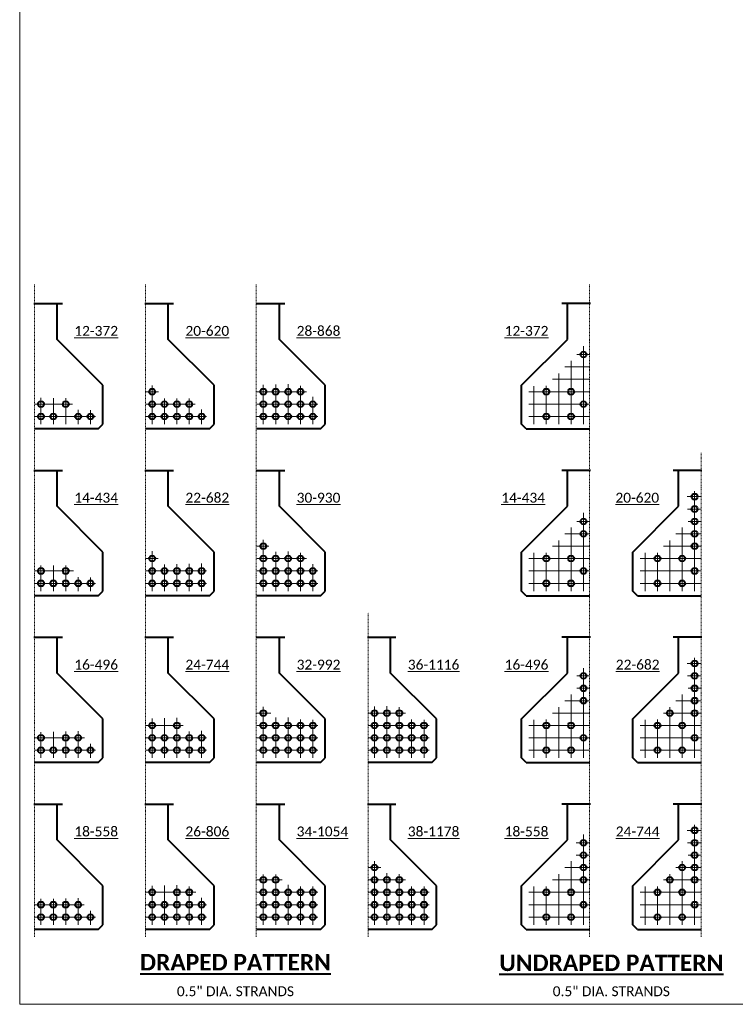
# Model space of a CAD drawing. Extents: x 0 to 958, y 0 to 252.
# Tile 1 of 16: x 0 to 109, y 0 to 149. Entities that reach past the tile are written whole.
import ezdxf

# ---------------------------------------------------------------- set-up
doc = ezdxf.new("R2010")
doc.units = 0
doc.header["$MEASUREMENT"] = 0
doc.linetypes.add('Wisdot4', pattern=[0.28125, 0.125, -0.0625, 0.03125, -0.0625])
doc.layers.add('B_ANNO_NOPLOT', color=47, linetype='Continuous', lineweight=18, plot=False)
for name, color, linetype, lineweight in [('B_ANNO_TEXT', 7, 'Continuous', 18), ('B_ANNO_TEXT_TITLE', 7, 'Continuous', 40), ('B_CNTR', 1, 'Wisdot4', 18), ('B_CONC_GIRD', 50, 'Continuous', 40), ('B_DETAIL', 7, 'Continuous', 18)]:
    doc.layers.add(name, color=color, linetype=linetype, lineweight=lineweight)
doc.styles.add('Annotative', font='calibri.ttf', dxfattribs={"height": 0.0625})
doc.styles.add('Title', font='calibrib.ttf', dxfattribs={"height": 0.125})

# ---------------------------------------------------------------- blocks, each defined once
blk = doc.blocks.new('*U124')
at = {"layer": 'B_ANNO_NOPLOT', "flags": 128}
blk.add_lwpolyline([(0, 0), (0, 252.0001), (323.9278, 252.0001), (323.9278, 238.8553), (378.0002, 238.8553), (378.0002, 40.4996), (316.5709, 40.4996), (316.5709, 0)], close=True, dxfattribs=at)
at = {"layer": 'B_ANNO_TEXT', "style": 'Annotative'}
for tag, p in [('BN2', (248.5041, 219.9396)), ('BN3', (248.4941, 217.4338))]:
    blk.add_attdef(tag, p, '', height=1.5, dxfattribs=at)
blk.add_attdef('BN4', (250.6644, 197.4592), '', height=1.5, rotation=90, dxfattribs=at)
blk = doc.blocks.new('*U80')
at = {"layer": 'B_ANNO_NOPLOT', "flags": 128}
blk.add_lwpolyline([(0, 0), (0, 252.0001), (323.9278, 252.0001), (323.9278, 238.8553), (378.0002, 238.8553), (378.0002, 40.4996), (316.5709, 40.4996), (316.5709, 0)], close=True, dxfattribs=at)
blk = doc.blocks.new('*U62')
at = {"layer": 'B_ANNO_NOPLOT', "flags": 128}
blk.add_lwpolyline([(0, 0), (0, 252), (323.93, 252), (323.93, 238.86), (378, 238.86), (378, 40.5), (316.57, 40.5), (316.57, 0)], close=True, dxfattribs=at)
at = {"layer": 'B_CNTR'}
for p, q in [((2.25, 10.25), (2.25, 109.18)), ((19.12, 10.25), (19.12, 109.18)), ((35.9, 10.25), (35.9, 109.18)), ((86.51, 10.25), (86.51, 109.18)), ((103.43, 10.25), (103.43, 83.7)), ((52.87, 33.44), (52.87, 59.38)), ((52.87, 10.25), (52.87, 34.07))]:
    blk.add_line(p, q, dxfattribs=at)
at = {"layer": 'B_CONC_GIRD'}
for p, q in [((2.14, 106.3), (6.49, 106.3)), ((5.68, 100.87), (5.68, 106.27)), ((19.02, 106.3), (23.36, 106.3)), ((22.55, 100.87), (22.55, 106.27)), ((35.89, 106.3), (40.24, 106.3)), ((39.43, 100.87), (39.43, 106.27)), ((86.66, 106.3), (82.31, 106.3)), ((83.13, 100.87), (83.13, 106.27)), ((12.63, 93.91), (5.68, 100.87)), ((29.5, 93.91), (22.55, 100.87)), ((46.38, 93.91), (39.43, 100.87)), ((76.17, 93.91), (83.13, 100.87)), ((12.63, 88), (12.63, 93.91)), ((29.5, 88), (29.5, 93.91)), ((46.38, 88), (46.38, 93.91)), ((76.17, 88), (76.17, 93.91)), ((11.92, 87.29), (2.25, 87.29)), ((11.92, 87.29), (12.63, 88)), ((28.8, 87.29), (19.12, 87.29)), ((28.8, 87.29), (29.5, 88)), ((45.67, 87.29), (36, 87.29)), ((45.67, 87.29), (46.38, 88)), ((76.88, 87.29), (76.17, 88)), ((76.88, 87.29), (86.55, 87.29)), ((2.14, 80.99), (6.49, 80.99)), ((5.68, 75.55), (5.68, 80.96)), ((19.02, 80.99), (23.36, 80.99)), ((22.55, 75.55), (22.55, 80.96)), ((35.89, 80.99), (40.24, 80.99)), ((39.43, 75.55), (39.43, 80.96)), ((86.66, 80.99), (82.31, 80.99)), ((83.13, 75.55), (83.13, 80.96)), ((103.53, 80.99), (99.19, 80.99)), ((100, 75.55), (100, 80.96)), ((12.63, 68.6), (5.68, 75.55)), ((29.5, 68.6), (22.55, 75.55)), ((46.38, 68.6), (39.43, 75.55)), ((76.17, 68.6), (83.13, 75.55)), ((93.05, 68.6), (100, 75.55)), ((12.63, 62.68), (12.63, 68.6)), ((29.5, 62.68), (29.5, 68.6)), ((46.38, 62.68), (46.38, 68.6)), ((76.17, 62.68), (76.17, 68.6)), ((93.05, 62.68), (93.05, 68.6)), ((11.92, 61.98), (2.25, 61.98)), ((11.92, 61.98), (12.63, 62.68)), ((28.8, 61.98), (19.12, 61.98)), ((28.8, 61.98), (29.5, 62.68)), ((45.67, 61.98), (36, 61.98)), ((45.67, 61.98), (46.38, 62.68)), ((76.88, 61.98), (76.17, 62.68)), ((76.88, 61.98), (86.55, 61.98)), ((93.75, 61.98), (93.05, 62.68)), ((93.75, 61.98), (103.43, 61.98)), ((2.14, 55.68), (6.49, 55.68)), ((5.68, 50.24), (5.68, 55.65)), ((19.02, 55.68), (23.36, 55.68)), ((22.55, 50.24), (22.55, 55.65)), ((35.89, 55.68), (40.24, 55.68)), ((39.43, 50.24), (39.43, 55.65)), ((52.77, 55.68), (57.11, 55.68)), ((56.3, 50.24), (56.3, 55.65)), ((86.66, 55.68), (82.31, 55.68)), ((83.13, 50.24), (83.13, 55.65)), ((103.53, 55.68), (99.19, 55.68)), ((100, 50.24), (100, 55.65)), ((12.63, 43.29), (5.68, 50.24)), ((29.5, 43.29), (22.55, 50.24)), ((46.38, 43.29), (39.43, 50.24)), ((63.25, 43.29), (56.3, 50.24)), ((76.17, 43.29), (83.13, 50.24)), ((93.05, 43.29), (100, 50.24)), ((12.63, 37.37), (12.63, 43.29)), ((29.5, 37.37), (29.5, 43.29)), ((46.38, 37.37), (46.38, 43.29)), ((63.25, 37.37), (63.25, 43.29)), ((76.17, 37.37), (76.17, 43.29)), ((93.05, 37.37), (93.05, 43.29)), ((11.92, 36.67), (12.63, 37.37)), ((28.8, 36.67), (29.5, 37.37)), ((45.67, 36.67), (46.38, 37.37)), ((62.55, 36.67), (63.25, 37.37)), ((76.88, 36.67), (76.17, 37.37)), ((93.75, 36.67), (93.05, 37.37)), ((11.92, 36.67), (2.25, 36.67)), ((28.8, 36.67), (19.12, 36.67)), ((45.67, 36.67), (36, 36.67)), ((62.55, 36.67), (52.87, 36.67)), ((76.88, 36.67), (86.55, 36.67)), ((93.75, 36.67), (103.43, 36.67)), ((2.14, 30.36), (6.49, 30.36)), ((5.68, 24.93), (5.68, 30.33)), ((19.02, 30.36), (23.36, 30.36)), ((22.55, 24.93), (22.55, 30.33)), ((35.89, 30.36), (40.24, 30.36)), ((39.43, 24.93), (39.43, 30.33)), ((52.77, 30.36), (57.11, 30.36)), ((56.3, 24.93), (56.3, 30.33)), ((86.66, 30.36), (82.31, 30.36)), ((83.13, 24.93), (83.13, 30.33)), ((103.53, 30.36), (99.19, 30.36)), ((100, 24.93), (100, 30.33)), ((12.63, 17.98), (5.68, 24.93)), ((29.5, 17.98), (22.55, 24.93)), ((46.38, 17.98), (39.43, 24.93)), ((63.25, 17.98), (56.3, 24.93)), ((76.17, 17.98), (83.13, 24.93)), ((93.05, 17.98), (100, 24.93)), ((12.63, 12.06), (12.63, 17.98)), ((29.5, 12.06), (29.5, 17.98)), ((46.38, 12.06), (46.38, 17.98)), ((63.25, 12.06), (63.25, 17.98)), ((76.17, 12.06), (76.17, 17.98)), ((93.05, 12.06), (93.05, 17.98)), ((11.92, 11.35), (12.63, 12.06)), ((28.8, 11.35), (29.5, 12.06)), ((45.67, 11.35), (46.38, 12.06)), ((62.55, 11.35), (63.25, 12.06)), ((76.88, 11.35), (76.17, 12.06)), ((93.75, 11.35), (93.05, 12.06)), ((11.92, 11.35), (2.25, 11.35)), ((28.8, 11.35), (19.12, 11.35)), ((45.67, 11.35), (36, 11.35)), ((62.55, 11.35), (52.87, 11.35)), ((76.88, 11.35), (86.55, 11.35)), ((93.75, 11.35), (103.43, 11.35))]:
    blk.add_line(p, q, dxfattribs=at)
for centre in [(85.57, 98.57), (20.11, 92.93), (36.98, 92.93), (38.86, 92.93), (40.74, 92.93), (42.62, 92.93), (79.93, 92.93), (83.69, 92.93), (3.23, 91.05), (6.99, 91.05), (20.11, 91.05), (21.99, 91.05), (23.87, 91.05), (25.74, 91.05), (36.98, 91.05), (38.86, 91.05), (40.74, 91.05), (42.62, 91.05), (44.5, 91.05), (85.57, 91.05), (3.23, 89.17), (5.11, 89.17), (8.87, 89.17), (10.75, 89.17), (20.11, 89.17), (21.99, 89.17), (23.87, 89.17), (25.74, 89.17), (27.62, 89.17), (36.98, 89.17), (38.86, 89.17), (40.74, 89.17), (42.62, 89.17), (44.5, 89.17), (79.93, 89.17), (83.69, 89.17), (102.44, 77.01), (102.44, 75.13), (85.57, 73.25), (102.44, 73.25), (85.57, 71.38), (102.44, 71.38), (36.98, 69.5), (102.44, 69.5), (20.11, 67.62), (36.98, 67.62), (38.86, 67.62), (40.74, 67.62), (42.62, 67.62), (79.93, 67.62), (83.69, 67.62), (96.81, 67.62), (100.56, 67.62), (3.23, 65.74), (6.99, 65.74), (20.11, 65.74), (21.99, 65.74), (23.87, 65.74), (25.74, 65.74), (27.62, 65.74), (36.98, 65.74), (38.86, 65.74), (40.74, 65.74), (42.62, 65.74), (44.5, 65.74), (85.57, 65.74), (102.44, 65.74), (3.23, 63.86), (5.11, 63.86), (6.99, 63.86), (8.87, 63.86), (10.75, 63.86), (20.11, 63.86), (21.99, 63.86), (23.87, 63.86), (25.74, 63.86), (27.62, 63.86), (36.98, 63.86), (38.86, 63.86), (40.74, 63.86), (42.62, 63.86), (44.5, 63.86), (79.93, 63.86), (83.69, 63.86), (96.81, 63.86), (100.56, 63.86), (102.44, 51.7), (85.57, 49.82), (102.44, 49.82), (85.57, 47.94), (102.44, 47.94), (85.57, 46.06), (102.44, 46.06), (36.98, 44.18), (53.86, 44.18), (55.74, 44.18), (57.62, 44.18), (98.69, 44.18), (102.44, 44.18), (20.11, 42.31), (23.87, 42.31), (36.98, 42.31), (38.86, 42.31), (40.74, 42.31), (42.62, 42.31), (44.5, 42.31), (53.86, 42.31), (55.74, 42.31), (57.62, 42.31), (59.49, 42.31), (61.37, 42.31), (79.93, 42.31), (83.69, 42.31), (96.81, 42.31), (100.56, 42.31), (3.23, 40.43), (6.99, 40.43), (8.87, 40.43), (20.11, 40.43), (21.99, 40.43), (23.87, 40.43), (25.74, 40.43), (27.62, 40.43), (36.98, 40.43), (38.86, 40.43), (40.74, 40.43), (42.62, 40.43), (44.5, 40.43), (53.86, 40.43), (55.74, 40.43), (57.62, 40.43), (59.49, 40.43), (61.37, 40.43), (85.57, 40.43), (102.44, 40.43), (3.23, 38.55), (5.11, 38.55), (6.99, 38.55), (8.87, 38.55), (10.75, 38.55), (20.11, 38.55), (21.99, 38.55), (23.87, 38.55), (25.74, 38.55), (27.62, 38.55), (36.98, 38.55), (38.86, 38.55), (40.74, 38.55), (42.62, 38.55), (44.5, 38.55), (53.86, 38.55), (55.74, 38.55), (57.62, 38.55), (59.49, 38.55), (61.37, 38.55), (79.93, 38.55), (83.69, 38.55), (96.81, 38.55), (100.56, 38.55), (102.44, 26.39), (85.57, 24.51), (102.44, 24.51), (85.57, 22.63), (102.44, 22.63), (53.86, 20.75), (85.57, 20.75), (100.56, 20.75), (102.44, 20.75), (36.98, 18.87), (38.86, 18.87), (53.86, 18.87), (55.74, 18.87), (57.62, 18.87), (85.57, 18.87), (98.69, 18.87), (102.44, 18.87), (20.11, 16.99), (23.87, 16.99), (25.74, 16.99), (36.98, 16.99), (38.86, 16.99), (40.74, 16.99), (42.62, 16.99), (44.5, 16.99), (53.86, 16.99), (55.74, 16.99), (57.62, 16.99), (59.49, 16.99), (61.37, 16.99), (79.93, 16.99), (83.69, 16.99), (96.81, 16.99), (100.56, 16.99), (3.23, 15.11), (5.11, 15.11), (6.99, 15.11), (8.87, 15.11), (20.11, 15.11), (21.99, 15.11), (23.87, 15.11), (25.74, 15.11), (27.62, 15.11), (36.98, 15.11), (38.86, 15.11), (40.74, 15.11), (42.62, 15.11), (44.5, 15.11), (53.86, 15.11), (55.74, 15.11), (57.62, 15.11), (59.49, 15.11), (61.37, 15.11), (85.57, 15.11), (102.44, 15.11), (3.23, 13.23), (5.11, 13.23), (6.99, 13.23), (8.87, 13.23), (10.75, 13.23), (20.11, 13.23), (21.99, 13.23), (23.87, 13.23), (25.74, 13.23), (27.62, 13.23), (36.98, 13.23), (38.86, 13.23), (40.74, 13.23), (42.62, 13.23), (44.5, 13.23), (53.86, 13.23), (55.74, 13.23), (57.62, 13.23), (59.49, 13.23), (61.37, 13.23), (79.93, 13.23), (83.69, 13.23), (96.81, 13.23), (100.56, 13.23)]:
    blk.add_circle(centre, 0.448, dxfattribs=at)
at = {"layer": 'B_DETAIL'}
for p, q in [((85.57, 88), (85.57, 99.82)), ((83.69, 88), (83.69, 97.63)), ((86.55, 98.57), (84.58, 98.57)), ((86.55, 98.57), (86.54, 98.57)), ((81.81, 88), (81.81, 95.69)), ((86.55, 96.69), (82.72, 96.69)), ((86.55, 94.81), (80.86, 94.81)), ((19.12, 92.93), (21.08, 92.93)), ((20.11, 88), (20.11, 93.89)), ((36, 92.93), (43.54, 92.93)), ((36.98, 88), (36.98, 93.99)), ((38.86, 88), (38.86, 94.02)), ((40.74, 88), (40.74, 94.05)), ((42.62, 88), (42.62, 93.82)), ((86.55, 92.93), (77.3, 92.93)), ((78.05, 88), (78.05, 93.78)), ((79.93, 88), (79.93, 93.82)), ((3.23, 88), (3.23, 91.98)), ((5.11, 88), (5.11, 91.97)), ((6.99, 88), (6.99, 91.95)), ((21.99, 88), (21.99, 91.92)), ((23.87, 88), (23.87, 91.92)), ((25.74, 88), (25.74, 91.92)), ((44.5, 88), (44.5, 92.16)), ((2.25, 91.05), (8.03, 91.05)), ((8.87, 88), (8.87, 90.17)), ((10.75, 88), (10.75, 90.14)), ((19.12, 91.05), (26.66, 91.05)), ((27.62, 88), (27.62, 90.23)), ((36, 91.05), (45.25, 91.05)), ((86.55, 91.05), (77.3, 91.05)), ((2.25, 89.17), (11.5, 89.17)), ((19.12, 89.17), (28.38, 89.17)), ((36, 89.17), (45.25, 89.17)), ((86.55, 89.17), (77.3, 89.17)), ((102.44, 62.69), (102.44, 77.85)), ((103.43, 77.01), (101.32, 77.01)), ((103.43, 75.13), (101.34, 75.13)), ((86.55, 73.25), (84.58, 73.25)), ((85.57, 62.69), (85.57, 74.58)), ((86.55, 73.25), (86.54, 73.25)), ((103.43, 73.25), (101.46, 73.25)), ((103.43, 73.25), (103.41, 73.25)), ((83.69, 62.69), (83.69, 72.31)), ((100.56, 62.69), (100.56, 72.31)), ((36.98, 62.69), (36.98, 70.44)), ((81.81, 62.69), (81.81, 70.38)), ((86.55, 71.38), (82.72, 71.38)), ((98.69, 62.69), (98.69, 70.38)), ((103.43, 71.38), (99.59, 71.38)), ((20.11, 62.69), (20.11, 68.75)), ((36, 69.5), (37.83, 69.5)), ((86.55, 69.5), (80.86, 69.5)), ((103.43, 69.5), (97.74, 69.5)), ((19.12, 67.62), (21.01, 67.62)), ((36, 67.62), (43.55, 67.62)), ((38.86, 62.69), (38.86, 68.65)), ((40.74, 62.69), (40.74, 68.68)), ((42.62, 62.69), (42.62, 68.51)), ((86.55, 67.62), (77.3, 67.62)), ((78.05, 62.69), (78.05, 68.47)), ((79.93, 62.69), (79.93, 68.51)), ((103.43, 67.62), (94.17, 67.62)), ((94.93, 62.69), (94.93, 68.47)), ((96.81, 62.69), (96.81, 68.51)), ((2.25, 65.74), (8.17, 65.74)), ((3.23, 62.69), (3.23, 66.59)), ((5.11, 62.69), (5.11, 66.58)), ((6.99, 62.69), (6.99, 66.57)), ((19.12, 65.74), (28.38, 65.74)), ((21.99, 62.69), (21.99, 66.73)), ((23.87, 62.69), (23.87, 66.78)), ((25.74, 62.69), (25.74, 66.82)), ((27.62, 62.69), (27.62, 66.87)), ((36, 65.74), (45.25, 65.74)), ((36, 65.74), (45.25, 65.74)), ((44.5, 62.69), (44.5, 66.78)), ((86.55, 65.74), (77.3, 65.74)), ((103.43, 65.74), (94.17, 65.74)), ((8.87, 62.69), (8.87, 64.79)), ((10.75, 62.69), (10.75, 64.76)), ((2.25, 63.86), (11.5, 63.86)), ((19.12, 63.86), (28.38, 63.86)), ((36, 63.86), (45.25, 63.86)), ((86.55, 63.86), (77.3, 63.86)), ((103.43, 63.86), (94.17, 63.86)), ((102.44, 37.37), (102.44, 52.54)), ((85.57, 37.37), (85.57, 50.99)), ((103.43, 51.7), (101.32, 51.7)), ((86.55, 49.82), (84.58, 49.82)), ((103.43, 49.82), (101.34, 49.82)), ((86.55, 47.94), (84.58, 47.94)), ((86.55, 47.94), (86.54, 47.94)), ((103.43, 47.94), (101.46, 47.94)), ((103.43, 47.94), (103.41, 47.94)), ((83.69, 37.37), (83.69, 47)), ((100.56, 37.37), (100.56, 47)), ((36.98, 37.37), (36.98, 45.11)), ((53.86, 37.37), (53.86, 45.19)), ((55.74, 37.37), (55.74, 45.22)), ((57.62, 37.37), (57.62, 45.06)), ((81.81, 37.37), (81.81, 45.06)), ((86.55, 46.06), (82.72, 46.06)), ((98.69, 37.37), (98.69, 45.06)), ((103.43, 46.06), (99.59, 46.06)), ((20.11, 37.37), (20.11, 43.38)), ((21.99, 37.37), (21.99, 43.42)), ((23.87, 37.37), (23.87, 43.46)), ((36, 44.18), (38.12, 44.18)), ((38.86, 37.37), (38.86, 43.49)), ((40.74, 37.37), (40.74, 43.51)), ((52.87, 44.18), (58.56, 44.18)), ((86.55, 44.18), (80.86, 44.18)), ((103.43, 44.18), (97.74, 44.18)), ((19.12, 42.31), (24.82, 42.31)), ((36, 42.31), (45.25, 42.31)), ((42.62, 37.37), (42.62, 43.2)), ((44.5, 37.37), (44.5, 43.16)), ((52.87, 42.31), (62.13, 42.31)), ((59.49, 37.37), (59.49, 43.2)), ((61.37, 37.37), (61.37, 43.16)), ((86.55, 42.31), (77.3, 42.31)), ((78.05, 37.37), (78.05, 43.16)), ((79.93, 37.37), (79.93, 43.2)), ((103.43, 42.31), (94.17, 42.31)), ((94.93, 37.37), (94.93, 43.16)), ((96.81, 37.37), (96.81, 43.2)), ((2.25, 40.43), (9.85, 40.43)), ((3.23, 37.37), (3.23, 41.3)), ((5.11, 37.37), (5.11, 41.34)), ((6.99, 37.37), (6.99, 41.38)), ((8.87, 37.37), (8.87, 41.42)), ((19.12, 40.43), (28.38, 40.43)), ((25.74, 37.37), (25.74, 41.37)), ((27.62, 37.37), (27.62, 41.5)), ((36, 40.43), (45.25, 40.43)), ((52.87, 40.43), (62.13, 40.43)), ((86.55, 40.43), (77.3, 40.43)), ((103.43, 40.43), (94.17, 40.43)), ((10.75, 37.37), (10.75, 39.49)), ((2.25, 38.55), (11.5, 38.55)), ((19.12, 38.55), (28.38, 38.55)), ((36, 38.55), (45.25, 38.55)), ((52.87, 38.55), (62.13, 38.55)), ((86.55, 38.55), (77.3, 38.55)), ((103.43, 38.55), (94.17, 38.55)), ((102.44, 12.06), (102.44, 27.23)), ((85.57, 12.06), (85.57, 25.77)), ((103.43, 26.39), (101.32, 26.39)), ((86.55, 24.51), (84.46, 24.51)), ((86.55, 24.51), (84.46, 24.51)), ((103.43, 24.51), (101.34, 24.51)), ((86.55, 22.63), (84.46, 22.63)), ((86.55, 22.63), (86.54, 22.63)), ((103.43, 22.63), (101.46, 22.63)), ((103.43, 22.63), (103.41, 22.63)), ((53.86, 12.06), (53.86, 21.69)), ((83.69, 12.06), (83.69, 21.69)), ((100.56, 12.06), (100.56, 21.69)), ((36.98, 12.06), (36.98, 19.68)), ((38.86, 12.06), (38.86, 19.71)), ((52.87, 20.75), (54.83, 20.75)), ((55.74, 12.06), (55.74, 19.91)), ((57.62, 12.06), (57.62, 19.75)), ((81.81, 12.06), (81.81, 19.75)), ((86.55, 20.75), (82.72, 20.75)), ((98.69, 12.06), (98.69, 19.75)), ((103.43, 20.75), (99.59, 20.75)), ((20.11, 12.06), (20.11, 17.99)), ((21.99, 12.06), (21.99, 18.02)), ((23.87, 12.06), (23.87, 18.05)), ((36, 18.87), (39.85, 18.87)), ((40.74, 12.06), (40.74, 18.1)), ((52.87, 18.87), (58.56, 18.87)), ((86.55, 18.87), (80.86, 18.87)), ((103.43, 18.87), (97.74, 18.87)), ((19.12, 16.99), (26.74, 16.99)), ((25.74, 12.06), (25.74, 17.88)), ((36, 16.99), (45.25, 16.99)), ((42.62, 12.06), (42.62, 17.88)), ((44.5, 12.06), (44.5, 17.85)), ((52.87, 16.99), (62.13, 16.99)), ((59.49, 12.06), (59.49, 17.88)), ((61.37, 12.06), (61.37, 17.85)), ((86.55, 16.99), (77.3, 16.99)), ((78.05, 12.06), (78.05, 17.85)), ((79.93, 12.06), (79.93, 17.88)), ((103.43, 16.99), (94.17, 16.99)), ((94.93, 12.06), (94.93, 17.85)), ((96.81, 12.06), (96.81, 17.88)), ((2.25, 15.11), (9.79, 15.11)), ((3.23, 12.06), (3.23, 15.98)), ((5.11, 12.06), (5.11, 16.02)), ((6.99, 12.06), (6.99, 16.06)), ((8.87, 12.06), (8.87, 16.11)), ((19.12, 15.11), (28.38, 15.11)), ((27.62, 12.06), (27.62, 16.16)), ((36, 15.11), (45.25, 15.11)), ((52.87, 15.11), (62.13, 15.11)), ((86.55, 15.11), (77.3, 15.11)), ((103.43, 15.11), (94.17, 15.11)), ((10.75, 12.06), (10.75, 14.17)), ((2.25, 13.23), (11.5, 13.23)), ((19.12, 13.23), (28.38, 13.23)), ((36, 13.23), (45.25, 13.23)), ((52.87, 13.23), (62.13, 13.23)), ((86.55, 13.23), (77.3, 13.23)), ((103.43, 13.23), (94.17, 13.23))]:
    blk.add_line(p, q, dxfattribs=at)
at = {"layer": 'B_ANNO_TEXT', "style": 'Annotative'}
for s, p in [('%%U12-372', (8.29, 101.41)), ('%%U20-620', (25.16, 101.41)), ('%%U28-868', (42.04, 101.41)), ('%%U12-372', (73.61, 101.41)), ('%%U14-434', (8.29, 76.1)), ('%%U22-682', (25.16, 76.1)), ('%%U30-930', (42.04, 76.1)), ('%%U14-434', (73.1, 76.1)), ('%%U20-620', (90.42, 76.1)), ('%%U16-496', (8.29, 50.78)), ('%%U24-744', (25.16, 50.78)), ('%%U32-992', (42.04, 50.78)), ('%%U36-1116', (58.91, 50.78)), ('%%U16-496', (73.61, 50.78)), ('%%U22-682', (90.48, 50.78)), ('%%U18-558', (8.29, 25.47)), ('%%U26-806', (25.16, 25.47)), ('%%U34-1054', (42.04, 25.47)), ('%%U38-1178', (58.91, 25.47)), ('%%U18-558', (73.61, 25.47)), ('%%U24-744', (90.48, 25.47))]:
    blk.add_text(s, height=1.5, dxfattribs=at).set_placement(p)
at = {"layer": 'B_ANNO_TEXT', "char_height": 1.5, "attachment_point": 5, "line_spacing_factor": 0.8, "style": 'Annotative'}
for insert in [(32.75, 1.97), (89.8, 1.97)]:
    blk.add_mtext('0.5" DIA. STRANDS', dxfattribs=dict(at, insert=insert))
at = {"layer": 'B_ANNO_TEXT_TITLE', "char_height": 2.4996, "attachment_point": 2, "style": 'Title'}
for s, insert in [('{\\LDRAPED PATTERN}', (32.75, 7.63)), ('{\\LUNDRAPED PATTERN}', (89.8, 7.55))]:
    blk.add_mtext(s, dxfattribs=dict(at, insert=insert))

msp = doc.modelspace()

# ---------------------------------------------------------------- block references
msp.add_blockref('*U124', (0, 0))

# ---------------------------------------------------------------- next in the draw order: block references
for name in ['*U80', '*U62']:
    msp.add_blockref(name, (0, 0))

doc.saveas('drawing.dxf')
